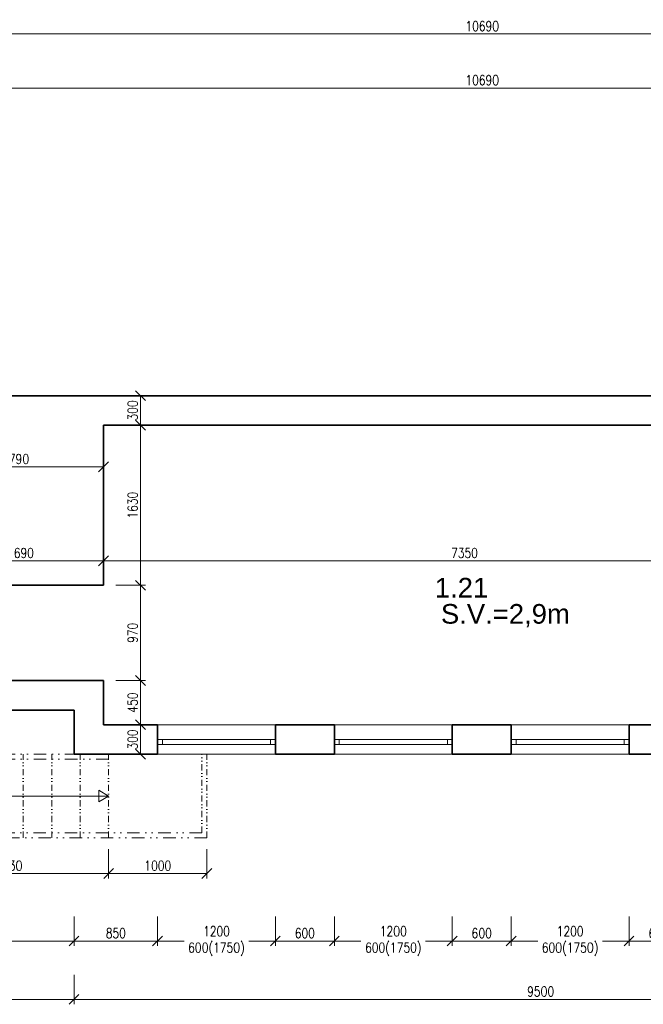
# Model space of a CAD drawing. Header units: millimetres. Extents: x -485339 to 286898, y -1189934 to 1602269.
# Tile 114 of 230: x 82692 to 89040, y -1099931 to -1089907. Entities that reach past the tile are written whole.
import ezdxf

# ---------------------------------------------------------------- set-up
doc = ezdxf.new("R2010")
doc.units = ezdxf.units.MM
doc.header["$LTSCALE"] = 10
doc.linetypes.add('DĚLICÍ2', pattern=[15.875, 6.35, -3.175, 0, -3.175, 0, -3.175])
doc.layers.get('Defpoints').update_dxf_attribs({"lineweight": 0})
for name, color, linetype, lineweight in [('St_kóty', 132, 'Continuous', 18), ('St_otvory_okna', 40, 'Continuous', 18), ('St_plocha_místnosti', 250, 'Continuous', 18), ('St_čáry_nad', 250, 'DĚLICÍ2', 18), ('St_čáry_obrys', 5, 'Continuous', 35), ('St_čáry_plné', 250, 'Continuous', 18)]:
    doc.layers.add(name, color=color, linetype=linetype, lineweight=lineweight)
doc.styles.add('Andy', font='arial.ttf')
doc.styles.get("Standard").update_dxf_attribs({"font": 'simplex.shx', "width": 0.8})
doc.dimstyles.new('stavebníM50 vnitřní', dxfattribs={"dimtxt": 100, "dimasz": 100, "dimexe": 50, "dimexo": 100, "dimgap": 30, "dimtad": 1, "dimdec": 0, "dimtxsty": 'Standard', "dimblk": 'OBLIQUE', "dimcen": 2.5, "dimclrd": 256, "dimclre": 256, "dimclrt": 256, "dimadec": 0, "dimazin": 0, "dimtfac": 1, "dimtdec": 0, "dimtmove": 2, "dimatfit": 2, "dimldrblk": 'OBLIQUE', "dimfxl": 250, "dimfxlon": 1, "dimlwd": -1, "dimlwe": -1, "dimarcsym": 0})

# ---------------------------------------------------------------- blocks, each defined once
blk = doc.blocks.new('G$C09EC9A76')
at = {"layer": 'St_otvory_okna', "ltscale": 2}
for points in [[(1200, 50), (0, 50), (0, 0), (1200, 0)], [(0, 50), (50, 50), (50, 0), (0, 0)], [(1200, 50), (1150, 50), (1150, 0), (1200, 0)]]:
    blk.add_lwpolyline(points, close=True, dxfattribs=at)
blk = doc.blocks.new('_OBLIQUE')
at = {"color": 0, "linetype": 'ByBlock'}
blk.add_line((-0.5, -0.5), (0.5, 0.5), dxfattribs=at)
blk = doc.blocks.new('*D5989')
at = {"layer": 'Defpoints', "color": 0}
for p in [(81455, -1096341), (83245, -1096791), (83245, -1099287)]:
    blk.add_point(p, dxfattribs=at)
at = {"layer": 'St_kóty'}
for p, q in [((81455, -1099037), (81455, -1099337)), ((83245, -1099037), (83245, -1099337)), ((81455, -1099287), (83245, -1099287))]:
    blk.add_line(p, q, dxfattribs=at)
at = {"layer": 'St_kóty', "linetype": 'ByBlock', "xscale": 100, "yscale": 100, "zscale": 100, "rotation": 180}
blk.add_blockref('_OBLIQUE', (81455, -1099287), dxfattribs=at)
at = {"layer": 'St_kóty', "linetype": 'ByBlock', "xscale": 100, "yscale": 100, "zscale": 100}
blk.add_blockref('_OBLIQUE', (83245, -1099287), dxfattribs=at)
at = {"layer": 'St_kóty', "insert": (82350, -1099207), "char_height": 100, "attachment_point": 5}
blk.add_mtext('1790', dxfattribs=at)
blk = doc.blocks.new('*D5990')
at = {"layer": 'Defpoints', "color": 0}
for p in [(83245, -1096791), (84095, -1096791), (84095, -1099287)]:
    blk.add_point(p, dxfattribs=at)
at = {"layer": 'St_kóty'}
for p, q in [((83245, -1099037), (83245, -1099337)), ((84095, -1099037), (84095, -1099337)), ((83245, -1099287), (84095, -1099287))]:
    blk.add_line(p, q, dxfattribs=at)
at = {"layer": 'St_kóty', "linetype": 'ByBlock', "xscale": 100, "yscale": 100, "zscale": 100, "rotation": 180}
blk.add_blockref('_OBLIQUE', (83245, -1099287), dxfattribs=at)
at = {"layer": 'St_kóty', "linetype": 'ByBlock', "xscale": 100, "yscale": 100, "zscale": 100}
blk.add_blockref('_OBLIQUE', (84095, -1099287), dxfattribs=at)
at = {"layer": 'St_kóty', "insert": (83670, -1099207), "char_height": 100, "attachment_point": 5}
blk.add_mtext('850', dxfattribs=at)
blk = doc.blocks.new('*D5991')
at = {"layer": 'Defpoints', "color": 0}
for p in [(84095, -1096791), (85295, -1096791), (85295, -1099287)]:
    blk.add_point(p, dxfattribs=at)
at = {"layer": 'St_kóty'}
for p, q in [((84095, -1099037), (84095, -1099337)), ((85295, -1099037), (85295, -1099337)), ((84095, -1099287), (84366, -1099287)), ((85295, -1099287), (85024, -1099287))]:
    blk.add_line(p, q, dxfattribs=at)
at = {"layer": 'St_kóty', "linetype": 'ByBlock', "xscale": 100, "yscale": 100, "zscale": 100, "rotation": 180}
blk.add_blockref('_OBLIQUE', (84095, -1099287), dxfattribs=at)
at = {"layer": 'St_kóty', "linetype": 'ByBlock', "xscale": 100, "yscale": 100, "zscale": 100}
blk.add_blockref('_OBLIQUE', (85295, -1099287), dxfattribs=at)
at = {"layer": 'St_kóty', "insert": (84695, -1099287), "char_height": 100, "attachment_point": 5}
blk.add_mtext('1200\\P600(1750)', dxfattribs=at)
blk = doc.blocks.new('*D5992')
at = {"layer": 'Defpoints', "color": 0}
for p in [(87095, -1096791), (87695, -1096791), (87695, -1099287)]:
    blk.add_point(p, dxfattribs=at)
at = {"layer": 'St_kóty'}
for p, q in [((87095, -1099037), (87095, -1099337)), ((87695, -1099037), (87695, -1099337)), ((87095, -1099287), (87695, -1099287))]:
    blk.add_line(p, q, dxfattribs=at)
at = {"layer": 'St_kóty', "linetype": 'ByBlock', "xscale": 100, "yscale": 100, "zscale": 100, "rotation": 180}
blk.add_blockref('_OBLIQUE', (87095, -1099287), dxfattribs=at)
at = {"layer": 'St_kóty', "linetype": 'ByBlock', "xscale": 100, "yscale": 100, "zscale": 100}
blk.add_blockref('_OBLIQUE', (87695, -1099287), dxfattribs=at)
at = {"layer": 'St_kóty', "insert": (87395, -1099207), "char_height": 100, "attachment_point": 5}
blk.add_mtext('600', dxfattribs=at)
blk = doc.blocks.new('*D5993')
at = {"layer": 'Defpoints', "color": 0}
for p in [(87695, -1096791), (88895, -1096791), (88895, -1099287)]:
    blk.add_point(p, dxfattribs=at)
at = {"layer": 'St_kóty'}
for p, q in [((87695, -1099037), (87695, -1099337)), ((88895, -1099037), (88895, -1099337)), ((87695, -1099287), (87966, -1099287)), ((88895, -1099287), (88624, -1099287))]:
    blk.add_line(p, q, dxfattribs=at)
at = {"layer": 'St_kóty', "linetype": 'ByBlock', "xscale": 100, "yscale": 100, "zscale": 100, "rotation": 180}
blk.add_blockref('_OBLIQUE', (87695, -1099287), dxfattribs=at)
at = {"layer": 'St_kóty', "linetype": 'ByBlock', "xscale": 100, "yscale": 100, "zscale": 100}
blk.add_blockref('_OBLIQUE', (88895, -1099287), dxfattribs=at)
at = {"layer": 'St_kóty', "insert": (88295, -1099287), "char_height": 100, "attachment_point": 5}
blk.add_mtext('1200\\P600(1750)', dxfattribs=at)
blk = doc.blocks.new('*D5994')
at = {"layer": 'Defpoints', "color": 0}
for p in [(88895, -1096791), (89495, -1096791), (89495, -1099287)]:
    blk.add_point(p, dxfattribs=at)
at = {"layer": 'St_kóty'}
for p, q in [((88895, -1099037), (88895, -1099337)), ((89495, -1099037), (89495, -1099337)), ((88895, -1099287), (89495, -1099287))]:
    blk.add_line(p, q, dxfattribs=at)
at = {"layer": 'St_kóty', "linetype": 'ByBlock', "xscale": 100, "yscale": 100, "zscale": 100, "rotation": 180}
blk.add_blockref('_OBLIQUE', (88895, -1099287), dxfattribs=at)
at = {"layer": 'St_kóty', "linetype": 'ByBlock', "xscale": 100, "yscale": 100, "zscale": 100}
blk.add_blockref('_OBLIQUE', (89495, -1099287), dxfattribs=at)
at = {"layer": 'St_kóty', "insert": (89195, -1099207), "char_height": 100, "attachment_point": 5}
blk.add_mtext('600', dxfattribs=at)
blk = doc.blocks.new('*D6006')
at = {"layer": 'Defpoints', "color": 0}
for p in [(71745, -1096935), (83245, -1097385), (83245, -1099881)]:
    blk.add_point(p, dxfattribs=at)
at = {"layer": 'St_kóty'}
for p, q in [((71745, -1099631), (71745, -1099931)), ((83245, -1099631), (83245, -1099931)), ((71745, -1099881), (83245, -1099881))]:
    blk.add_line(p, q, dxfattribs=at)
at = {"layer": 'St_kóty', "linetype": 'ByBlock', "xscale": 100, "yscale": 100, "zscale": 100, "rotation": 180}
blk.add_blockref('_OBLIQUE', (71745, -1099881), dxfattribs=at)
at = {"layer": 'St_kóty', "linetype": 'ByBlock', "xscale": 100, "yscale": 100, "zscale": 100}
blk.add_blockref('_OBLIQUE', (83245, -1099881), dxfattribs=at)
at = {"layer": 'St_kóty', "insert": (77495, -1099801), "char_height": 100, "attachment_point": 5}
blk.add_mtext('11500', dxfattribs=at)
blk = doc.blocks.new('*D6007')
at = {"layer": 'Defpoints', "color": 0}
for p in [(83245, -1097385), (92745, -1097385), (92745, -1099881)]:
    blk.add_point(p, dxfattribs=at)
at = {"layer": 'St_kóty'}
for p, q in [((83245, -1099631), (83245, -1099931)), ((92745, -1099631), (92745, -1099931)), ((83245, -1099881), (92745, -1099881))]:
    blk.add_line(p, q, dxfattribs=at)
at = {"layer": 'St_kóty', "linetype": 'ByBlock', "xscale": 100, "yscale": 100, "zscale": 100, "rotation": 180}
blk.add_blockref('_OBLIQUE', (83245, -1099881), dxfattribs=at)
at = {"layer": 'St_kóty', "linetype": 'ByBlock', "xscale": 100, "yscale": 100, "zscale": 100}
blk.add_blockref('_OBLIQUE', (92745, -1099881), dxfattribs=at)
at = {"layer": 'St_kóty', "insert": (87995, -1099801), "char_height": 100, "attachment_point": 5}
blk.add_mtext('9500', dxfattribs=at)
blk = doc.blocks.new('*D6012')
at = {"layer": 'Defpoints', "color": 0}
for p in [(85895, -1097235), (85295, -1097385), (85895, -1099287)]:
    blk.add_point(p, dxfattribs=at)
at = {"layer": 'St_kóty'}
for p, q in [((85295, -1099037), (85295, -1099337)), ((85895, -1099037), (85895, -1099337)), ((85295, -1099287), (85895, -1099287))]:
    blk.add_line(p, q, dxfattribs=at)
at = {"layer": 'St_kóty', "linetype": 'ByBlock', "xscale": 100, "yscale": 100, "zscale": 100, "rotation": 180}
blk.add_blockref('_OBLIQUE', (85295, -1099287), dxfattribs=at)
at = {"layer": 'St_kóty', "linetype": 'ByBlock', "xscale": 100, "yscale": 100, "zscale": 100}
blk.add_blockref('_OBLIQUE', (85895, -1099287), dxfattribs=at)
at = {"layer": 'St_kóty', "insert": (85595, -1099207), "char_height": 100, "attachment_point": 5}
blk.add_mtext('600', dxfattribs=at)
blk = doc.blocks.new('*D6013')
at = {"layer": 'Defpoints', "color": 0}
for p in [(87095, -1097085), (85895, -1097235), (87095, -1099287)]:
    blk.add_point(p, dxfattribs=at)
at = {"layer": 'St_kóty'}
for p, q in [((85895, -1099037), (85895, -1099337)), ((87095, -1099037), (87095, -1099337)), ((85895, -1099287), (86166, -1099287)), ((87095, -1099287), (86824, -1099287))]:
    blk.add_line(p, q, dxfattribs=at)
at = {"layer": 'St_kóty', "linetype": 'ByBlock', "xscale": 100, "yscale": 100, "zscale": 100, "rotation": 180}
blk.add_blockref('_OBLIQUE', (85895, -1099287), dxfattribs=at)
at = {"layer": 'St_kóty', "linetype": 'ByBlock', "xscale": 100, "yscale": 100, "zscale": 100}
blk.add_blockref('_OBLIQUE', (87095, -1099287), dxfattribs=at)
at = {"layer": 'St_kóty', "insert": (86495, -1099287), "char_height": 100, "attachment_point": 5}
blk.add_mtext('1200\\P600(1750)', dxfattribs=at)
blk = doc.blocks.new('*D6018')
at = {"layer": 'Defpoints', "color": 0}
for p in [(92745, -1090053), (82055, -1092274), (92745, -1093574)]:
    blk.add_point(p, dxfattribs=at)
at = {"layer": 'St_kóty'}
for p, q in [((82055, -1090303), (82055, -1090003)), ((82055, -1090053), (92745, -1090053)), ((92745, -1090303), (92745, -1090003))]:
    blk.add_line(p, q, dxfattribs=at)
at = {"layer": 'St_kóty', "linetype": 'ByBlock', "xscale": 100, "yscale": 100, "zscale": 100, "rotation": 180}
blk.add_blockref('_OBLIQUE', (82055, -1090053), dxfattribs=at)
at = {"layer": 'St_kóty', "linetype": 'ByBlock', "xscale": 100, "yscale": 100, "zscale": 100}
blk.add_blockref('_OBLIQUE', (92745, -1090053), dxfattribs=at)
at = {"layer": 'St_kóty', "insert": (87400, -1089973), "char_height": 100, "attachment_point": 5}
blk.add_mtext('10690', dxfattribs=at)
blk = doc.blocks.new('*D6048')
at = {"layer": 'Defpoints', "color": 0}
for p in [(92745, -1090603), (82055, -1093285), (92745, -1094586)]:
    blk.add_point(p, dxfattribs=at)
at = {"layer": 'St_kóty'}
for p, q in [((82055, -1090853), (82055, -1090553)), ((92745, -1090853), (92745, -1090553)), ((82055, -1090603), (92745, -1090603))]:
    blk.add_line(p, q, dxfattribs=at)
at = {"layer": 'St_kóty', "linetype": 'ByBlock', "xscale": 100, "yscale": 100, "zscale": 100, "rotation": 180}
blk.add_blockref('_OBLIQUE', (82055, -1090603), dxfattribs=at)
at = {"layer": 'St_kóty', "linetype": 'ByBlock', "xscale": 100, "yscale": 100, "zscale": 100}
blk.add_blockref('_OBLIQUE', (92745, -1090603), dxfattribs=at)
at = {"layer": 'St_kóty', "insert": (87400, -1090523), "char_height": 100, "attachment_point": 5}
blk.add_mtext('10690', dxfattribs=at)
blk = doc.blocks.new('*D6107')
at = {"layer": 'Defpoints', "color": 0}
for p in [(83545, -1094035), (83545, -1094460), (81755, -1094775)]:
    blk.add_point(p, dxfattribs=at)
at = {"layer": 'St_kóty'}
for p, q in [((83545, -1094210), (83545, -1094510)), ((81755, -1094675), (81755, -1094410)), ((81755, -1094460), (83545, -1094460))]:
    blk.add_line(p, q, dxfattribs=at)
at = {"layer": 'St_kóty', "linetype": 'ByBlock', "xscale": 100, "yscale": 100, "zscale": 100, "rotation": 180}
blk.add_blockref('_OBLIQUE', (81755, -1094460), dxfattribs=at)
at = {"layer": 'St_kóty', "linetype": 'ByBlock', "xscale": 100, "yscale": 100, "zscale": 100}
blk.add_blockref('_OBLIQUE', (83545, -1094460), dxfattribs=at)
at = {"layer": 'St_kóty', "insert": (82650, -1094380), "char_height": 100, "attachment_point": 5}
blk.add_mtext('1790', dxfattribs=at)
blk = doc.blocks.new('*D6134')
at = {"layer": 'Defpoints', "color": 0}
for p in [(83545, -1095416), (83545, -1095665), (81855, -1096635)]:
    blk.add_point(p, dxfattribs=at)
at = {"layer": 'St_kóty'}
for p, q in [((81855, -1095666), (81855, -1095366)), ((83545, -1095565), (83545, -1095366)), ((81855, -1095416), (83545, -1095416))]:
    blk.add_line(p, q, dxfattribs=at)
at = {"layer": 'St_kóty', "linetype": 'ByBlock', "xscale": 100, "yscale": 100, "zscale": 100, "rotation": 180}
blk.add_blockref('_OBLIQUE', (81855, -1095416), dxfattribs=at)
at = {"layer": 'St_kóty', "linetype": 'ByBlock', "xscale": 100, "yscale": 100, "zscale": 100}
blk.add_blockref('_OBLIQUE', (83545, -1095416), dxfattribs=at)
at = {"layer": 'St_kóty', "insert": (82700, -1095336), "char_height": 100, "attachment_point": 5}
blk.add_mtext('1690', dxfattribs=at)
blk = doc.blocks.new('*D6135')
at = {"layer": 'Defpoints', "color": 0}
for p in [(90895, -1094035), (90895, -1095416), (83545, -1095665)]:
    blk.add_point(p, dxfattribs=at)
at = {"layer": 'St_kóty'}
for p, q in [((90895, -1095166), (90895, -1095466)), ((83545, -1095565), (83545, -1095366)), ((83545, -1095416), (90895, -1095416))]:
    blk.add_line(p, q, dxfattribs=at)
at = {"layer": 'St_kóty', "linetype": 'ByBlock', "xscale": 100, "yscale": 100, "zscale": 100, "rotation": 180}
blk.add_blockref('_OBLIQUE', (83545, -1095416), dxfattribs=at)
at = {"layer": 'St_kóty', "linetype": 'ByBlock', "xscale": 100, "yscale": 100, "zscale": 100}
blk.add_blockref('_OBLIQUE', (90895, -1095416), dxfattribs=at)
at = {"layer": 'St_kóty', "insert": (87220, -1095336), "char_height": 100, "attachment_point": 5}
blk.add_mtext('7350', dxfattribs=at)
blk = doc.blocks.new('*D6139')
at = {"layer": 'Defpoints', "color": 0}
for p in [(83545, -1097085), (83921, -1097085), (83245, -1097385)]:
    blk.add_point(p, dxfattribs=at)
at = {"layer": 'St_kóty'}
for p, q in [((83671, -1097085), (83971, -1097085)), ((83921, -1097385), (83921, -1097085)), ((83671, -1097385), (83971, -1097385))]:
    blk.add_line(p, q, dxfattribs=at)
at = {"layer": 'St_kóty', "linetype": 'ByBlock', "xscale": 100, "yscale": 100, "zscale": 100}
for p, rotation in [((83921, -1097085), 90), ((83921, -1097385), 270)]:
    blk.add_blockref('_OBLIQUE', p, dxfattribs=dict(at, rotation=rotation))
at = {"layer": 'St_kóty', "insert": (83841, -1097235), "char_height": 100, "attachment_point": 5, "rotation": 90}
blk.add_mtext('300', dxfattribs=at)
blk = doc.blocks.new('*D6140')
at = {"layer": 'Defpoints', "color": 0}
for p in [(83545, -1096635), (83921, -1096635), (83545, -1097085)]:
    blk.add_point(p, dxfattribs=at)
at = {"layer": 'St_kóty'}
for p, q in [((83671, -1096635), (83971, -1096635)), ((83921, -1097085), (83921, -1096635)), ((83671, -1097085), (83971, -1097085))]:
    blk.add_line(p, q, dxfattribs=at)
at = {"layer": 'St_kóty', "linetype": 'ByBlock', "xscale": 100, "yscale": 100, "zscale": 100}
for p, rotation in [((83921, -1096635), 90), ((83921, -1097085), 270)]:
    blk.add_blockref('_OBLIQUE', p, dxfattribs=dict(at, rotation=rotation))
at = {"layer": 'St_kóty', "insert": (83841, -1096860), "char_height": 100, "attachment_point": 5, "rotation": 90}
blk.add_mtext('450', dxfattribs=at)
blk = doc.blocks.new('*D6141')
at = {"layer": 'Defpoints', "color": 0}
for p in [(83545, -1095665), (83921, -1095665), (83545, -1096635)]:
    blk.add_point(p, dxfattribs=at)
at = {"layer": 'St_kóty'}
for p, q in [((83671, -1095665), (83971, -1095665)), ((83921, -1096635), (83921, -1095665)), ((83671, -1096635), (83971, -1096635))]:
    blk.add_line(p, q, dxfattribs=at)
at = {"layer": 'St_kóty', "linetype": 'ByBlock', "xscale": 100, "yscale": 100, "zscale": 100}
for p, rotation in [((83921, -1095665), 90), ((83921, -1096635), 270)]:
    blk.add_blockref('_OBLIQUE', p, dxfattribs=dict(at, rotation=rotation))
at = {"layer": 'St_kóty', "insert": (83841, -1096150), "char_height": 100, "attachment_point": 5, "rotation": 90}
blk.add_mtext('970', dxfattribs=at)
blk = doc.blocks.new('*D6142')
at = {"layer": 'Defpoints', "color": 0}
for p in [(83545, -1094035), (83921, -1094035), (83545, -1095665)]:
    blk.add_point(p, dxfattribs=at)
at = {"layer": 'St_kóty'}
for p, q in [((83671, -1094035), (83971, -1094035)), ((83921, -1095665), (83921, -1094035)), ((83671, -1095665), (83971, -1095665))]:
    blk.add_line(p, q, dxfattribs=at)
at = {"layer": 'St_kóty', "linetype": 'ByBlock', "xscale": 100, "yscale": 100, "zscale": 100}
for p, rotation in [((83921, -1094035), 90), ((83921, -1095665), 270)]:
    blk.add_blockref('_OBLIQUE', p, dxfattribs=dict(at, rotation=rotation))
at = {"layer": 'St_kóty', "insert": (83841, -1094850), "char_height": 100, "attachment_point": 5, "rotation": 90}
blk.add_mtext('1630', dxfattribs=at)
blk = doc.blocks.new('*D6143')
at = {"layer": 'Defpoints', "color": 0}
for p in [(83545, -1093735), (83921, -1093735), (83545, -1094035)]:
    blk.add_point(p, dxfattribs=at)
at = {"layer": 'St_kóty'}
for p, q in [((83671, -1093735), (83971, -1093735)), ((83921, -1094035), (83921, -1093735)), ((83671, -1094035), (83971, -1094035))]:
    blk.add_line(p, q, dxfattribs=at)
at = {"layer": 'St_kóty', "linetype": 'ByBlock', "xscale": 100, "yscale": 100, "zscale": 100}
for p, rotation in [((83921, -1093735), 90), ((83921, -1094035), 270)]:
    blk.add_blockref('_OBLIQUE', p, dxfattribs=dict(at, rotation=rotation))
at = {"layer": 'St_kóty', "insert": (83841, -1093885), "char_height": 100, "attachment_point": 5, "rotation": 90}
blk.add_mtext('300', dxfattribs=at)
blk = doc.blocks.new('*D6146')
at = {"layer": 'Defpoints', "color": 0}
for p in [(81567, -1098235), (83597, -1098235), (83597, -1098600)]:
    blk.add_point(p, dxfattribs=at)
at = {"layer": 'St_kóty'}
for p, q in [((81567, -1098350), (81567, -1098650)), ((83597, -1098350), (83597, -1098650)), ((81567, -1098600), (83597, -1098600))]:
    blk.add_line(p, q, dxfattribs=at)
at = {"layer": 'St_kóty', "linetype": 'ByBlock', "xscale": 100, "yscale": 100, "zscale": 100, "rotation": 180}
blk.add_blockref('_OBLIQUE', (81567, -1098600), dxfattribs=at)
at = {"layer": 'St_kóty', "linetype": 'ByBlock', "xscale": 100, "yscale": 100, "zscale": 100}
blk.add_blockref('_OBLIQUE', (83597, -1098600), dxfattribs=at)
at = {"layer": 'St_kóty', "insert": (82582, -1098520), "char_height": 100, "attachment_point": 5}
blk.add_mtext('2030', dxfattribs=at)
blk = doc.blocks.new('*D6147')
at = {"layer": 'Defpoints', "color": 0}
for p in [(83597, -1098235), (84597, -1098235), (84597, -1098600)]:
    blk.add_point(p, dxfattribs=at)
at = {"layer": 'St_kóty'}
for p, q in [((83597, -1098350), (83597, -1098650)), ((84597, -1098350), (84597, -1098650)), ((83597, -1098600), (84597, -1098600))]:
    blk.add_line(p, q, dxfattribs=at)
at = {"layer": 'St_kóty', "linetype": 'ByBlock', "xscale": 100, "yscale": 100, "zscale": 100, "rotation": 180}
blk.add_blockref('_OBLIQUE', (83597, -1098600), dxfattribs=at)
at = {"layer": 'St_kóty', "linetype": 'ByBlock', "xscale": 100, "yscale": 100, "zscale": 100}
blk.add_blockref('_OBLIQUE', (84597, -1098600), dxfattribs=at)
at = {"layer": 'St_kóty', "insert": (84097, -1098520), "char_height": 100, "attachment_point": 5}
blk.add_mtext('1000', dxfattribs=at)

msp = doc.modelspace()

# ---------------------------------------------------------------- linework, layer by layer
at = {"layer": 'St_čáry_nad', "ltscale": 2}
for points in [[(83597.4, -1097385.4), (79620.7, -1097385.4)], [(83597.4, -1097435.4), (79648.1, -1097435.4)], [(84547.4, -1098185.4), (80059.9, -1098185.4)], [(84597.4, -1098235.4), (80087.4, -1098235.4)]]:
    msp.add_lwpolyline(points, dxfattribs=at)
at = {"layer": 'St_čáry_nad'}
for points in [[(82727.4, -1098235.4), (82727.4, -1097385.4)], [(83017.4, -1098235.4), (83017.4, -1097385.4)], [(83307.4, -1098235.4), (83307.4, -1097385.4)], [(83597.4, -1098235.4), (83597.4, -1097385.4)], [(84547.4, -1098185.4), (84547.4, -1097385.4)], [(84597.4, -1098235.4), (84597.4, -1097385.4)]]:
    msp.add_lwpolyline(points, dxfattribs=at)
at = {"layer": 'St_čáry_obrys', "ltscale": 2}
for points in [[(92745.3, -1093735.4), (82055.3, -1093735.4)], [(90895.3, -1094035.4), (83545.3, -1094035.4)], [(83545.3, -1095665.4), (83545.3, -1094035.4)], [(83545.3, -1095665.4), (81855.3, -1095665.4)], [(83545.3, -1096635.4), (81455.3, -1096635.4)], [(83545.3, -1096635.4), (83545.3, -1097085.4)], [(81455.3, -1096935.4), (83245.3, -1096935.4)], [(83245.3, -1096935.4), (83245.3, -1097385)], [(84095.3, -1097085.4), (83545.3, -1097085.4)], [(84095.3, -1097385.4), (84095.3, -1097085.4)], [(85895.3, -1097085.4), (85295.3, -1097085.4)], [(85295.3, -1097385.4), (85295.3, -1097085.4)], [(85895.3, -1097385.4), (85895.3, -1097085.4)], [(87695.3, -1097085.4), (87095.3, -1097085.4)], [(87095.3, -1097385.4), (87095.3, -1097085.4)], [(87695.3, -1097385.4), (87695.3, -1097085.4)], [(89495.3, -1097085.4), (88895.3, -1097085.4)], [(88895.3, -1097385.4), (88895.3, -1097085.4)], [(84095.3, -1097385.4), (83245.3, -1097385.4)], [(85895.3, -1097385.4), (85295.3, -1097385.4)], [(87695.3, -1097385.4), (87095.3, -1097385.4)], [(89495.3, -1097385.4), (88895.3, -1097385.4)]]:
    msp.add_lwpolyline(points, dxfattribs=at)
at = {"layer": 'St_čáry_plné'}
for p, q in [((84095.3, -1097085.4), (85295.3, -1097085.4)), ((85895.3, -1097085.4), (87095.3, -1097085.4)), ((87695.3, -1097085.4), (88895.3, -1097085.4)), ((84095.3, -1097385.4), (85295.3, -1097385.4)), ((85895.3, -1097385.4), (87095.3, -1097385.4)), ((87695.3, -1097385.4), (88895.3, -1097385.4))]:
    msp.add_line(p, q, dxfattribs=at)
at = {"layer": 'St_čáry_plné', "ltscale": 2}
msp.add_lwpolyline([(83597.4, -1097810.4), (83495.9, -1097869), (83495.9, -1097751.8)], close=True, dxfattribs=at)
msp.add_lwpolyline([(81621.9, -1097810.4), (83597.4, -1097810.4)], dxfattribs=at)

# ---------------------------------------------------------------- block references
at = {"layer": 'St_otvory_okna', "ltscale": 2}
for p in [(84095.3, -1097285.4), (85895.3, -1097285.4), (87695.3, -1097285.4)]:
    msp.add_blockref('G$C09EC9A76', p, dxfattribs=at)

# ---------------------------------------------------------------- texts
at = {"layer": 'St_plocha_místnosti', "ltscale": 2, "style": 'Andy'}
for s, p in [('1.21', (86917.4, -1095789.8)), ('S.V.=2,9m', (86979.8, -1096056.2))]:
    msp.add_text(s, height=200, dxfattribs=at).set_placement(p)

# ---------------------------------------------------------------- dimensions: what is measured, and where the dimension line sits
at = {"layer": 'St_kóty'}
for base, p1, p2, picture, middle in [((92745.3, -1090053.1), (82055.3, -1092273.8), (92745.3, -1093573.8), '*D6018', (87400.3, -1089973.1)), ((92745.3, -1090603.1), (82055.3, -1093285.5), (92745.3, -1094586.3), '*D6048', (87400.3, -1090523.1)), ((83545.3, -1094460.2), (81755.3, -1094775.4), (83545.3, -1094035.4), '*D6107', (82650.3, -1094380.2)), ((90895.3, -1095416.3), (83545.3, -1095665.4), (90895.3, -1094035.4), '*D6135', (87220.3, -1095336.3)), ((83545.3, -1095416.3), (81855.3, -1096635.4), (83545.3, -1095665.4), '*D6134', (82700.3, -1095336.3)), ((83245.3, -1099287), (81455.3, -1096341.5), (83245.3, -1096791), '*D5989', (82350.3, -1099207)), ((84095.3, -1099287), (83245.3, -1096791), (84095.3, -1096791), '*D5990', (83670.3, -1099207)), ((87695.3, -1099287), (87095.3, -1096791.5), (87695.3, -1096791.5), '*D5992', (87395.3, -1099207)), ((89495.3, -1099287), (88895.3, -1096791.5), (89495.3, -1096791.5), '*D5994', (89195.3, -1099207)), ((83245.3, -1099881), (71745.3, -1096935.4), (83245.3, -1097385.4), '*D6006', (77495.3, -1099801)), ((85895.3, -1099287), (85295.3, -1097385.4), (85895.3, -1097235.4), '*D6012', (85595.3, -1099207)), ((92745.3, -1099881), (83245.3, -1097385.4), (92745.3, -1097385.4), '*D6007', (87995.3, -1099801)), ((83597.4, -1098600.4), (81567.4, -1098235.4), (83597.4, -1098235.4), '*D6146', (82582.4, -1098520.4)), ((84597.4, -1098600.4), (83597.4, -1098235.4), (84597.4, -1098235.4), '*D6147', (84097.4, -1098520.4))]:
    dim = msp.add_linear_dim(base=base, p1=p1, p2=p2, dimstyle='stavebníM50 vnitřní', dxfattribs=at)
    dim.commit()
    dim.dimension.update_dxf_attribs({"geometry": picture, "text_midpoint": middle})
for base, p1, p2, picture, middle in [((83920.6, -1093735.4), (83545.3, -1094035.4), (83545.3, -1093735.4), '*D6143', (83840.6, -1093885.4)), ((83920.6, -1094035.4), (83545.3, -1095665.4), (83545.3, -1094035.4), '*D6142', (83840.6, -1094850.4)), ((83920.6, -1095665.4), (83545.3, -1096635.4), (83545.3, -1095665.4), '*D6141', (83840.6, -1096150.4)), ((83920.6, -1096635.4), (83545.3, -1097085.4), (83545.3, -1096635.4), '*D6140', (83840.6, -1096860.4)), ((83920.6, -1097085.4), (83245.3, -1097385), (83545.3, -1097085.4), '*D6139', (83840.6, -1097235.2))]:
    dim = msp.add_linear_dim(base=base, p1=p1, p2=p2, angle=90, dimstyle='stavebníM50 vnitřní', dxfattribs=at)
    dim.commit()
    dim.dimension.update_dxf_attribs({"geometry": picture, "text_midpoint": middle})
for base, p1, p2, picture, middle in [((85295.3, -1099287), (84095.3, -1096791), (85295.3, -1096791), '*D5991', (84695.3, -1099287)), ((88895.3, -1099287), (87695.3, -1096791.5), (88895.3, -1096791.5), '*D5993', (88295.3, -1099287)), ((87095.3, -1099287), (85895.3, -1097235.4), (87095.3, -1097085.4), '*D6013', (86495.3, -1099287))]:
    dim = msp.add_linear_dim(base=base, p1=p1, p2=p2, text='<>\\P600(1750)', dimstyle='stavebníM50 vnitřní', dxfattribs=at)
    dim.commit()
    dim.dimension.update_dxf_attribs({"geometry": picture, "text_midpoint": middle, "dimtype": 160})

doc.saveas('drawing.dxf')
